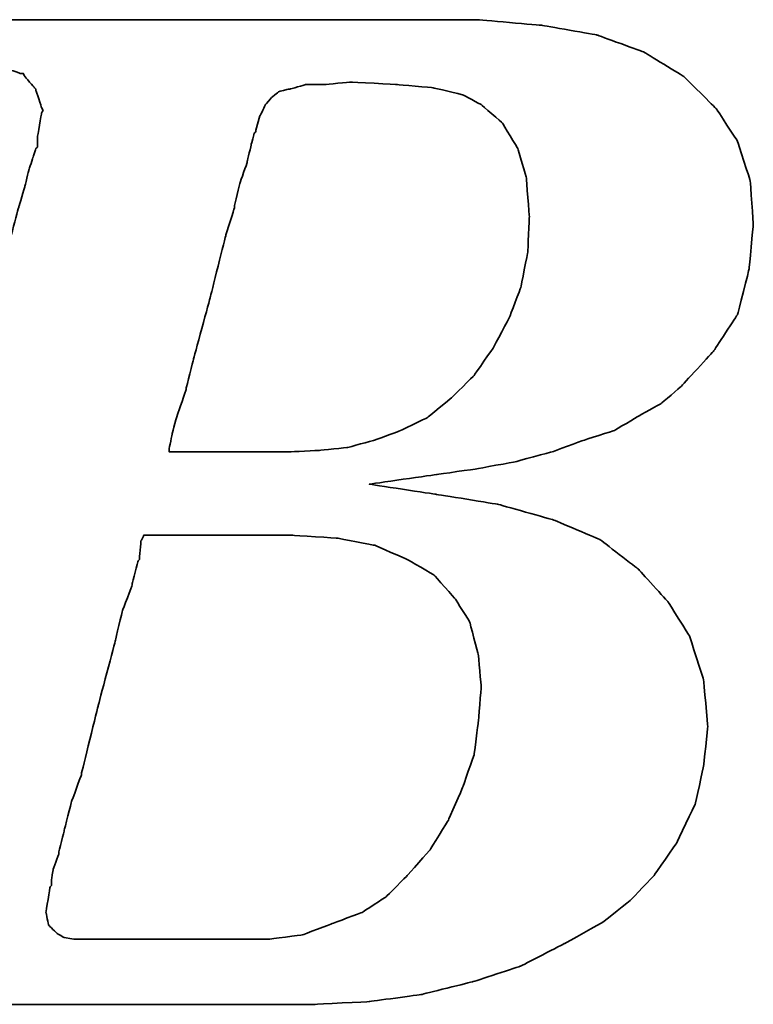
# Model space of a CAD drawing. Extents: x 30 to 228, y 66 to 165.
# Tile 41 of 54: x 187.21 to 188.82, y 116.24 to 118.4. Entities that reach past the tile are written whole.
import ezdxf

# ---------------------------------------------------------------- set-up
doc = ezdxf.new("R2010")
doc.units = 0
doc.header["$LTSCALE"] = 3
doc.header["$MEASUREMENT"] = 0
doc.layers.add('DIM', color=4, linetype='CONTINUOUS')
doc.layers.add('layer 1', color=7, linetype='CONTINUOUS')

# ---------------------------------------------------------------- blocks, each defined once
blk = doc.blocks.new('TBI MOTION logo(完整正式版)')
at = {"layer": 'layer 1', "color": 22, "lineweight": 35}
for points, knots in [([(-64.65375, -6.86375), (-64.65375, -6.86375), (-64.84375, -7.29625), (-64.84375, -7.29625), (-64.84375, -7.29625), (-64.84375, -7.29625), (-64.86875, -7.34375), (-64.86875, -7.34375), (-64.86875, -7.34375), (-64.86875, -7.34375), (-64.86875, -7.36875), (-64.86875, -7.36875), (-64.86875, -7.36875), (-64.86875, -7.36875), (-65.15375, -7.65375), (-65.15375, -7.65375), (-65.15375, -7.65375), (-65.15375, -7.65375), (-65.17875, -7.65375), (-65.17875, -7.65375), (-65.17875, -7.65375), (-65.17875, -7.65375), (-65.20375, -7.67875), (-65.20375, -7.67875), (-65.20375, -7.67875), (-65.20375, -7.67875), (-65.58875, -7.87125), (-65.58875, -7.87125), (-65.58875, -7.87125), (-65.58875, -7.87125), (-65.63375, -7.87125), (-65.63375, -7.87125), (-65.63375, -7.87125), (-65.63375, -7.87125), (-65.65875, -7.89375), (-65.65875, -7.89375), (-65.65875, -7.89375), (-65.65875, -7.89375), (-66.09375, -7.94375), (-66.09375, -7.94375), (-66.09375, -7.94375), (-66.09375, -7.94375), (-66.11375, -7.94375), (-66.11375, -7.94375), (-66.11375, -7.94375), (-66.11375, -7.94375), (-66.16375, -7.94375), (-66.16375, -7.94375), (-66.16375, -7.94375), (-66.16375, -7.94375), (-66.30875, -7.94375), (-66.30875, -7.94375), (-66.30875, -7.94375), (-66.30875, -7.94375), (-66.69375, -7.94375), (-66.69375, -7.94375), (-66.69375, -7.94375), (-66.69375, -7.94375), (-67.07375, -7.94375), (-67.07375, -7.94375), (-67.07375, -7.94375), (-67.07375, -7.94375), (-67.12375, -7.94375), (-67.12375, -7.94375), (-67.12375, -7.94375), (-67.12375, -7.94375), (-67.12375, -7.96625), (-67.12375, -7.96625), (-67.12375, -7.96625), (-67.12375, -7.96625), (-67.14875, -7.99125), (-67.14875, -7.99125), (-67.14875, -7.99125), (-67.14875, -7.99125), (-67.24375, -8.34875), (-67.24375, -8.34875), (-67.24375, -8.34875), (-67.24375, -8.34875), (-67.31375, -8.68625), (-67.31375, -8.68625), (-67.31375, -8.68625), (-67.31375, -8.68625), (-67.26875, -8.68625), (-67.26875, -8.68625), (-67.26875, -8.68625), (-67.26875, -8.68625), (-67.07375, -8.68625), (-67.07375, -8.68625), (-67.07375, -8.68625), (-67.07375, -8.68625), (-66.54875, -8.68625), (-66.54875, -8.68625), (-66.54875, -8.68625), (-66.54875, -8.68625), (-65.82625, -8.68625), (-65.82625, -8.68625), (-65.82625, -8.68625), (-65.82625, -8.68625), (-65.01375, -8.68625), (-65.01375, -8.68625), (-65.01375, -8.68625), (-65.01375, -8.68625), (-64.05375, -8.68625), (-64.05375, -8.68625), (-64.05375, -8.68625), (-64.05375, -8.68625), (-62.08375, -8.68625), (-62.08375, -8.68625), (-62.08375, -8.68625), (-62.08375, -8.68625), (-60.06875, -8.68625), (-60.06875, -8.68625), (-60.06875, -8.68625), (-60.06875, -8.68625), (-59.10875, -8.68625), (-59.10875, -8.68625), (-59.10875, -8.68625), (-59.10875, -8.68625), (-58.29375, -8.68625), (-58.29375, -8.68625), (-58.29375, -8.68625), (-58.29375, -8.68625), (-57.57375, -8.68625), (-57.57375, -8.68625), (-57.57375, -8.68625), (-57.57375, -8.68625), (-57.04875, -8.68625), (-57.04875, -8.68625), (-57.04875, -8.68625), (-57.04875, -8.68625), (-56.85375, -8.68625), (-56.85375, -8.68625), (-56.85375, -8.68625), (-56.85375, -8.68625), (-56.70875, -8.68625), (-56.70875, -8.68625), (-56.70875, -8.68625), (-56.70875, -8.68625), (-56.61375, -8.68625), (-56.61375, -8.68625), (-56.61375, -8.68625), (-56.61375, -8.68625), (-56.56875, -8.68625), (-56.56875, -8.68625), (-56.56875, -8.68625), (-56.56875, -8.68625), (-55.65375, -8.63875), (-55.65375, -8.63875), (-55.65375, -8.63875), (-55.65375, -8.63875), (-54.76875, -8.51875), (-54.76875, -8.51875), (-54.76875, -8.51875), (-54.76875, -8.51875), (-53.90375, -8.30375), (-53.90375, -8.30375), (-53.90375, -8.30375), (-53.90375, -8.30375), (-53.08875, -8.03875), (-53.08875, -8.03875), (-53.08875, -8.03875), (-53.08875, -8.03875), (-52.34375, -7.65375), (-52.34375, -7.65375), (-52.34375, -7.65375), (-52.34375, -7.65375), (-51.69875, -7.29625), (-51.69875, -7.29625), (-51.69875, -7.29625), (-51.69875, -7.29625), (-51.21875, -6.91125), (-51.21875, -6.91125), (-51.21875, -6.91125), (-51.21875, -6.91125), (-50.83375, -6.50375), (-50.83375, -6.50375), (-50.83375, -6.50375), (-50.83375, -6.50375), (-50.44875, -5.94875), (-50.44875, -5.94875), (-50.44875, -5.94875), (-50.44875, -5.94875), (-50.13875, -5.30375), (-50.13875, -5.30375), (-50.13875, -5.30375), (-50.13875, -5.30375), (-49.99375, -4.65375), (-49.99375, -4.65375), (-49.99375, -4.65375), (-49.99375, -4.65375), (-49.92375, -3.98375), (-49.92375, -3.98375), (-49.92375, -3.98375), (-49.92375, -3.98375), (-49.99375, -3.19374), (-49.99375, -3.19374), (-49.99375, -3.19374), (-49.99375, -3.19374), (-50.23374, -2.44874), (-50.23374, -2.44874), (-50.23374, -2.44874), (-50.23374, -2.44874), (-50.59375, -1.87374), (-50.59375, -1.87374), (-50.59375, -1.87374), (-50.59375, -1.87374), (-51.09875, -1.31874), (-51.09875, -1.31874), (-51.09875, -1.31874), (-51.09875, -1.31874), (-51.74375, -0.81875), (-51.74375, -0.81875), (-51.74375, -0.81875), (-51.74375, -0.81875), (-52.53875, -0.48125), (-52.53875, -0.48125), (-52.53875, -0.48125), (-52.53875, -0.48125), (-53.47375, -0.21875), (-53.47375, -0.21875), (-53.47375, -0.21875), (-53.47375, -0.21875), (-54.52875, -0.04874), (-54.52875, -0.04874), (-54.52875, -0.04874), (-54.52875, -0.04874), (-55.65375, 0.12125), (-55.65375, 0.12125), (-55.65375, 0.12125), (-55.65375, 0.12125), (-54.50375, 0.28624), (-54.50375, 0.28624), (-54.50375, 0.28624), (-54.50375, 0.28624), (-53.83375, 0.38124), (-53.83375, 0.38124), (-53.83375, 0.38124), (-53.83375, 0.38124), (-53.18375, 0.50125), (-53.18375, 0.50125), (-53.18375, 0.50125), (-53.18375, 0.50125), (-52.55875, 0.66874), (-52.55875, 0.66874), (-52.55875, 0.66874), (-52.55875, 0.66874), (-52.03375, 0.86124), (-52.03375, 0.86124), (-52.03375, 0.86124), (-52.03375, 0.86124), (-51.50374, 1.03124), (-51.50374, 1.03124), (-51.50374, 1.03124), (-51.50374, 1.03124), (-51.09875, 1.27125), (-51.09875, 1.27125), (-51.09875, 1.27125), (-51.09875, 1.27125), (-50.71375, 1.48624), (-50.71375, 1.48624), (-50.71375, 1.48624), (-50.71375, 1.48624), (-50.37625, 1.77625), (-50.37625, 1.77625), (-50.37625, 1.77625), (-50.37625, 1.77625), (-49.82375, 2.37625), (-49.82375, 2.37625), (-49.82375, 2.37625), (-49.82375, 2.37625), (-49.41875, 2.99625), (-49.41875, 2.99625), (-49.41875, 2.99625), (-49.41875, 2.99625), (-49.22375, 3.76625), (-49.22375, 3.76625), (-49.22375, 3.76625), (-49.22375, 3.76625), (-49.15375, 4.50874), (-49.15375, 4.50874), (-49.15375, 4.50874), (-49.15375, 4.50874), (-49.20375, 5.25125), (-49.20375, 5.25125), (-49.20375, 5.25125), (-49.20375, 5.25125), (-49.41875, 5.92625), (-49.41875, 5.92625), (-49.41875, 5.92625), (-49.41875, 5.92625), (-49.77875, 6.47625), (-49.77875, 6.47625), (-49.77875, 6.47625), (-49.77875, 6.47625), (-50.33125, 7.02624), (-50.33125, 7.02624), (-50.33125, 7.02624), (-50.33125, 7.02624), (-51.00125, 7.43625), (-51.00125, 7.43625), (-51.00125, 7.43625), (-51.00125, 7.43625), (-51.79375, 7.72625), (-51.79375, 7.72625), (-51.79375, 7.72625), (-51.79375, 7.72625), (-52.72875, 7.89124), (-52.72875, 7.89124), (-52.72875, 7.89124), (-52.72875, 7.89124), (-53.83375, 7.98625), (-53.83375, 7.98625), (-53.83375, 7.98625), (-53.83375, 7.98625), (-53.92875, 7.98625), (-53.92875, 7.98625), (-53.92875, 7.98625), (-53.92875, 7.98625), (-54.26375, 7.98625), (-54.26375, 7.98625), (-54.26375, 7.98625), (-54.26375, 7.98625), (-54.74375, 7.98625), (-54.74375, 7.98625), (-54.74375, 7.98625), (-54.74375, 7.98625), (-55.36875, 7.98625), (-55.36875, 7.98625), (-55.36875, 7.98625), (-55.36875, 7.98625), (-56.13375, 7.98625), (-56.13375, 7.98625), (-56.13375, 7.98625), (-56.13375, 7.98625), (-56.94875, 7.98625), (-56.94875, 7.98625), (-56.94875, 7.98625), (-56.94875, 7.98625), (-58.77625, 7.98625), (-58.77625, 7.98625), (-58.77625, 7.98625), (-58.77625, 7.98625), (-60.59875, 7.98625), (-60.59875, 7.98625), (-60.59875, 7.98625), (-60.59875, 7.98625), (-61.41375, 7.98625), (-61.41375, 7.98625), (-61.41375, 7.98625), (-61.41375, 7.98625), (-62.17875, 7.98625), (-62.17875, 7.98625), (-62.17875, 7.98625), (-62.17875, 7.98625), (-62.80375, 7.98625), (-62.80375, 7.98625), (-62.80375, 7.98625), (-62.80375, 7.98625), (-63.30625, 7.98625), (-63.30625, 7.98625), (-63.30625, 7.98625), (-63.30625, 7.98625), (-63.57375, 7.98625), (-63.57375, 7.98625), (-63.57375, 7.98625), (-63.57375, 7.98625), (-63.57375, 7.96375), (-63.57375, 7.96375), (-63.57375, 7.96375), (-63.57375, 7.96375), (-63.59875, 7.94125), (-63.59875, 7.94125), (-63.59875, 7.94125), (-63.59875, 7.94125), (-63.69375, 7.55625), (-63.69375, 7.55625), (-63.69375, 7.55625), (-63.69375, 7.55625), (-63.76375, 7.24624), (-63.76375, 7.24624), (-63.76375, 7.24624), (-63.76375, 7.24624), (-63.23875, 7.24624), (-63.23875, 7.24624), (-63.23875, 7.24624), (-63.23875, 7.24624), (-62.75875, 7.24624), (-62.75875, 7.24624), (-62.75875, 7.24624), (-62.75875, 7.24624), (-62.61125, 7.24624), (-62.61125, 7.24624), (-62.61125, 7.24624), (-62.61125, 7.24624), (-62.56625, 7.24624), (-62.56625, 7.24624), (-62.56625, 7.24624), (-62.56625, 7.24624), (-62.22875, 7.24624), (-62.22875, 7.24624), (-62.22875, 7.24624), (-62.22875, 7.24624), (-62.20375, 7.24624), (-62.20375, 7.24624), (-62.20375, 7.24624), (-62.20375, 7.24624), (-62.17875, 7.21875), (-62.17875, 7.21875), (-62.17875, 7.21875), (-62.17875, 7.21875), (-61.96375, 7.17125), (-61.96375, 7.17125), (-61.96375, 7.17125), (-61.96375, 7.17125), (-61.72375, 7.12624), (-61.72375, 7.12624), (-61.72375, 7.12624), (-61.72375, 7.12624), (-61.70375, 7.12624), (-61.70375, 7.12624), (-61.70375, 7.12624), (-61.70375, 7.12624), (-61.55875, 7.07624), (-61.55875, 7.07624), (-61.55875, 7.07624), (-61.55875, 7.07624), (-61.50875, 7.07624), (-61.50875, 7.07624), (-61.50875, 7.07624), (-61.50875, 7.07624), (-61.48375, 7.02624), (-61.48375, 7.02624), (-61.48375, 7.02624), (-61.48375, 7.02624), (-61.31875, 6.83375), (-61.31875, 6.83375), (-61.31875, 6.83375), (-61.31875, 6.83375), (-61.29375, 6.81125), (-61.29375, 6.81125), (-61.29375, 6.81125), (-61.29375, 6.81125), (-61.29375, 6.78625), (-61.29375, 6.78625), (-61.29375, 6.78625), (-61.29375, 6.78625), (-61.19875, 6.50124), (-61.19875, 6.50124), (-61.19875, 6.50124), (-61.19875, 6.50124), (-61.17375, 6.45124), (-61.17375, 6.45124), (-61.17375, 6.45124), (-61.17375, 6.45124), (-61.19875, 6.40625), (-61.19875, 6.40625), (-61.19875, 6.40625), (-61.19875, 6.40625), (-61.26875, 5.99624), (-61.26875, 5.99624), (-61.26875, 5.99624), (-61.26875, 5.99624), (-61.26875, 5.85125), (-61.26875, 5.85125), (-61.26875, 5.85125), (-61.26875, 5.85125), (-61.26875, 5.82625), (-61.26875, 5.82625), (-61.26875, 5.82625), (-61.26875, 5.82625), (-61.29375, 5.80625), (-61.29375, 5.80625), (-61.29375, 5.80625), (-61.29375, 5.80625), (-61.34125, 5.66125), (-61.34125, 5.66125), (-61.34125, 5.66125), (-61.34125, 5.66125), (-61.41375, 5.44625), (-61.41375, 5.44625), (-61.41375, 5.44625), (-61.41375, 5.44625), (-61.48375, 5.15625), (-61.48375, 5.15625), (-61.48375, 5.15625), (-61.48375, 5.15625), (-61.58375, 4.82124), (-61.58375, 4.82124), (-61.58375, 4.82124), (-61.58375, 4.82124), (-61.79875, 4.00375), (-61.79875, 4.00375), (-61.79875, 4.00375), (-61.79875, 4.00375), (-62.05875, 2.99625), (-62.05875, 2.99625), (-62.05875, 2.99625), (-62.05875, 2.99625), (-62.34875, 1.91625), (-62.34875, 1.91625), (-62.34875, 1.91625), (-62.34875, 1.91625), (-62.97375, -0.41124), (-62.97375, -0.41124), (-62.97375, -0.41124), (-62.97375, -0.41124), (-63.59875, -2.75875), (-63.59875, -2.75875), (-63.59875, -2.75875), (-63.59875, -2.75875), (-63.88375, -3.86374), (-63.88375, -3.86374), (-63.88375, -3.86374), (-63.88375, -3.86374), (-64.14875, -4.82374), (-64.14875, -4.82374), (-64.14875, -4.82374), (-64.14875, -4.82374), (-64.36375, -5.64125), (-64.36375, -5.64125), (-64.36375, -5.64125), (-64.36375, -5.64125), (-64.43625, -5.97625), (-64.43625, -5.97625), (-64.43625, -5.97625), (-64.43625, -5.97625), (-64.50875, -6.28625), (-64.50875, -6.28625), (-64.50875, -6.28625), (-64.50875, -6.28625), (-64.50875, -6.30875), (-64.50875, -6.30875), (-64.50875, -6.30875), (-64.50875, -6.30875), (-64.57875, -6.50375), (-64.57875, -6.50375), (-64.57875, -6.50375), (-64.57875, -6.50375), (-64.62875, -6.69625), (-64.62875, -6.69625), (-64.62875, -6.69625), (-64.62875, -6.69625), (-64.62875, -6.76875), (-64.62875, -6.76875), (-64.62875, -6.76875), (-64.62875, -6.76875), (-64.62875, -6.81375), (-64.62875, -6.81375), (-64.62875, -6.81375), (-64.62875, -6.81375), (-64.62875, -6.83875), (-64.62875, -6.83875), (-64.62875, -6.83875), (-64.62875, -6.83875), (-64.65375, -6.86375), (-64.65375, -6.86375)], [0, 0, 0, 0, 0.00719424, 0.00719424, 0.00719424, 0.00719425, 0.01438849, 0.01438849, 0.01438849, 0.0143885, 0.02158273, 0.02158273, 0.02158273, 0.02158274, 0.02877698, 0.02877698, 0.02877698, 0.02877699, 0.03597122, 0.03597122, 0.03597122, 0.03597123, 0.04316547, 0.04316547, 0.04316547, 0.04316548, 0.05035971, 0.05035971, 0.05035971, 0.05035972, 0.05755396, 0.05755396, 0.05755396, 0.05755397, 0.0647482, 0.0647482, 0.0647482, 0.06474821, 0.07194245, 0.07194245, 0.07194245, 0.07194246, 0.07913669, 0.07913669, 0.07913669, 0.0791367, 0.08633094, 0.08633094, 0.08633094, 0.08633095, 0.09352518, 0.09352518, 0.09352518, 0.09352519, 0.10071942, 0.10071942, 0.10071942, 0.10071943, 0.10791367, 0.10791367, 0.10791367, 0.10791368, 0.11510791, 0.11510791, 0.11510791, 0.11510792, 0.12230216, 0.12230216, 0.12230216, 0.12230217, 0.1294964, 0.1294964, 0.1294964, 0.12949641, 0.13669065, 0.13669065, 0.13669065, 0.13669066, 0.14388489, 0.14388489, 0.14388489, 0.1438849, 0.15107914, 0.15107914, 0.15107914, 0.15107915, 0.15827338, 0.15827338, 0.15827338, 0.15827339, 0.16546763, 0.16546763, 0.16546763, 0.16546764, 0.17266187, 0.17266187, 0.17266187, 0.17266188, 0.17985612, 0.17985612, 0.17985612, 0.17985613, 0.18705036, 0.18705036, 0.18705036, 0.18705037, 0.1942446, 0.1942446, 0.1942446, 0.19424461, 0.20143885, 0.20143885, 0.20143885, 0.20143886, 0.20863309, 0.20863309, 0.20863309, 0.2086331, 0.21582734, 0.21582734, 0.21582734, 0.21582735, 0.22302158, 0.22302158, 0.22302158, 0.22302159, 0.23021583, 0.23021583, 0.23021583, 0.23021584, 0.23741007, 0.23741007, 0.23741007, 0.23741008, 0.24460432, 0.24460432, 0.24460432, 0.24460433, 0.25179856, 0.25179856, 0.25179856, 0.25179857, 0.25899281, 0.25899281, 0.25899281, 0.25899282, 0.26618705, 0.26618705, 0.26618705, 0.26618706, 0.27338129, 0.27338129, 0.27338129, 0.2733813, 0.28057554, 0.28057554, 0.28057554, 0.28057555, 0.28776978, 0.28776978, 0.28776978, 0.28776979, 0.29496403, 0.29496403, 0.29496403, 0.29496404, 0.30215827, 0.30215827, 0.30215827, 0.30215828, 0.30935252, 0.30935252, 0.30935252, 0.30935253, 0.31654676, 0.31654676, 0.31654676, 0.31654677, 0.32374101, 0.32374101, 0.32374101, 0.32374102, 0.33093525, 0.33093525, 0.33093525, 0.33093526, 0.3381295, 0.3381295, 0.3381295, 0.33812951, 0.34532374, 0.34532374, 0.34532374, 0.34532375, 0.35251799, 0.35251799, 0.35251799, 0.352518, 0.35971223, 0.35971223, 0.35971223, 0.35971224, 0.36690647, 0.36690647, 0.36690647, 0.36690648, 0.37410072, 0.37410072, 0.37410072, 0.37410073, 0.38129496, 0.38129496, 0.38129496, 0.38129497, 0.38848921, 0.38848921, 0.38848921, 0.38848922, 0.39568345, 0.39568345, 0.39568345, 0.39568346, 0.4028777, 0.4028777, 0.4028777, 0.40287771, 0.41007194, 0.41007194, 0.41007194, 0.41007195, 0.41726619, 0.41726619, 0.41726619, 0.4172662, 0.42446043, 0.42446043, 0.42446043, 0.42446044, 0.43165468, 0.43165468, 0.43165468, 0.43165469, 0.43884892, 0.43884892, 0.43884892, 0.43884893, 0.44604317, 0.44604317, 0.44604317, 0.44604318, 0.45323741, 0.45323741, 0.45323741, 0.45323742, 0.46043165, 0.46043165, 0.46043165, 0.46043166, 0.4676259, 0.4676259, 0.4676259, 0.46762591, 0.47482014, 0.47482014, 0.47482014, 0.47482015, 0.48201439, 0.48201439, 0.48201439, 0.4820144, 0.48920863, 0.48920863, 0.48920863, 0.48920864, 0.49640288, 0.49640288, 0.49640288, 0.49640289, 0.50359712, 0.50359712, 0.50359712, 0.50359713, 0.51079137, 0.51079137, 0.51079137, 0.51079138, 0.51798561, 0.51798561, 0.51798561, 0.51798562, 0.52517986, 0.52517986, 0.52517986, 0.52517987, 0.5323741, 0.5323741, 0.5323741, 0.53237411, 0.53956835, 0.53956835, 0.53956835, 0.53956836, 0.54676259, 0.54676259, 0.54676259, 0.5467626, 0.55395683, 0.55395683, 0.55395683, 0.55395684, 0.56115108, 0.56115108, 0.56115108, 0.56115109, 0.56834532, 0.56834532, 0.56834532, 0.56834533, 0.57553957, 0.57553957, 0.57553957, 0.57553958, 0.58273381, 0.58273381, 0.58273381, 0.58273382, 0.58992806, 0.58992806, 0.58992806, 0.58992807, 0.5971223, 0.5971223, 0.5971223, 0.59712231, 0.60431655, 0.60431655, 0.60431655, 0.60431656, 0.61151079, 0.61151079, 0.61151079, 0.6115108, 0.61870504, 0.61870504, 0.61870504, 0.61870505, 0.62589928, 0.62589928, 0.62589928, 0.62589929, 0.63309353, 0.63309353, 0.63309353, 0.63309354, 0.64028777, 0.64028777, 0.64028777, 0.64028778, 0.64748201, 0.64748201, 0.64748201, 0.64748202, 0.65467626, 0.65467626, 0.65467626, 0.65467627, 0.6618705, 0.6618705, 0.6618705, 0.66187051, 0.66906475, 0.66906475, 0.66906475, 0.66906476, 0.67625899, 0.67625899, 0.67625899, 0.676259, 0.68345324, 0.68345324, 0.68345324, 0.68345325, 0.69064748, 0.69064748, 0.69064748, 0.69064749, 0.69784173, 0.69784173, 0.69784173, 0.69784174, 0.70503597, 0.70503597, 0.70503597, 0.70503598, 0.71223022, 0.71223022, 0.71223022, 0.71223023, 0.71942446, 0.71942446, 0.71942446, 0.71942447, 0.72661871, 0.72661871, 0.72661871, 0.72661872, 0.73381295, 0.73381295, 0.73381295, 0.73381296, 0.74100719, 0.74100719, 0.74100719, 0.7410072, 0.74820144, 0.74820144, 0.74820144, 0.74820145, 0.75539568, 0.75539568, 0.75539568, 0.75539569, 0.76258993, 0.76258993, 0.76258993, 0.76258994, 0.76978417, 0.76978417, 0.76978417, 0.76978418, 0.77697842, 0.77697842, 0.77697842, 0.77697843, 0.78417266, 0.78417266, 0.78417266, 0.78417267, 0.79136691, 0.79136691, 0.79136691, 0.79136692, 0.79856115, 0.79856115, 0.79856115, 0.79856116, 0.8057554, 0.8057554, 0.8057554, 0.80575541, 0.81294964, 0.81294964, 0.81294964, 0.81294965, 0.82014388, 0.82014388, 0.82014388, 0.82014389, 0.82733813, 0.82733813, 0.82733813, 0.82733814, 0.83453237, 0.83453237, 0.83453237, 0.83453238, 0.84172662, 0.84172662, 0.84172662, 0.84172663, 0.84892086, 0.84892086, 0.84892086, 0.84892087, 0.85611511, 0.85611511, 0.85611511, 0.85611512, 0.86330935, 0.86330935, 0.86330935, 0.86330936, 0.8705036, 0.8705036, 0.8705036, 0.87050361, 0.87769784, 0.87769784, 0.87769784, 0.87769785, 0.88489209, 0.88489209, 0.88489209, 0.8848921, 0.89208633, 0.89208633, 0.89208633, 0.89208634, 0.89928058, 0.89928058, 0.89928058, 0.89928059, 0.90647482, 0.90647482, 0.90647482, 0.90647483, 0.91366906, 0.91366906, 0.91366906, 0.91366907, 0.92086331, 0.92086331, 0.92086331, 0.92086332, 0.92805755, 0.92805755, 0.92805755, 0.92805756, 0.9352518, 0.9352518, 0.9352518, 0.93525181, 0.94244604, 0.94244604, 0.94244604, 0.94244605, 0.94964029, 0.94964029, 0.94964029, 0.9496403, 0.95683453, 0.95683453, 0.95683453, 0.95683454, 0.96402878, 0.96402878, 0.96402878, 0.96402879, 0.97122302, 0.97122302, 0.97122302, 0.97122303, 0.97841727, 0.97841727, 0.97841727, 0.97841728, 0.98561151, 0.98561151, 0.98561151, 0.98561152, 0.99280576, 0.99280576, 0.99280576, 0.99280577, 1, 1, 1, 1]), ([(-57.50375, 6.35625), (-57.50375, 6.35625), (-57.57375, 6.11625), (-57.57375, 6.11625), (-57.57375, 6.11625), (-57.57375, 6.11625), (-57.57375, 6.09125), (-57.57375, 6.09125), (-57.57375, 6.09125), (-57.57375, 6.09125), (-57.59875, 6.06625), (-57.59875, 6.06625), (-57.59875, 6.06625), (-57.59875, 6.06625), (-57.64875, 5.87625), (-57.64875, 5.87625), (-57.64875, 5.87625), (-57.64875, 5.87625), (-57.71875, 5.58875), (-57.71875, 5.58875), (-57.71875, 5.58875), (-57.71875, 5.58875), (-57.71875, 5.56625), (-57.71875, 5.56625), (-57.71875, 5.56625), (-57.71875, 5.56625), (-57.83875, 5.23125), (-57.83875, 5.23125), (-57.83875, 5.23125), (-57.83875, 5.23125), (-57.93625, 4.82124), (-57.93625, 4.82124), (-57.93625, 4.82124), (-57.93625, 4.82124), (-57.93625, 4.79624), (-57.93625, 4.79624), (-57.93625, 4.79624), (-57.93625, 4.79624), (-58.07875, 4.34125), (-58.07875, 4.34125), (-58.07875, 4.34125), (-58.07875, 4.34125), (-58.34375, 3.28625), (-58.34375, 3.28625), (-58.34375, 3.28625), (-58.34375, 3.28625), (-58.62875, 2.23124), (-58.62875, 2.23124), (-58.62875, 2.23124), (-58.62875, 2.23124), (-58.74875, 1.75125), (-58.74875, 1.75125), (-58.74875, 1.75125), (-58.74875, 1.75125), (-58.74875, 1.72625), (-58.74875, 1.72625), (-58.74875, 1.72625), (-58.74875, 1.72625), (-58.89375, 1.31625), (-58.89375, 1.31625), (-58.89375, 1.31625), (-58.89375, 1.31625), (-58.98875, 0.98124), (-58.98875, 0.98124), (-58.98875, 0.98124), (-58.98875, 0.98124), (-59.03875, 0.71625), (-59.03875, 0.71625), (-59.03875, 0.71625), (-59.03875, 0.71625), (-59.03875, 0.66874), (-59.03875, 0.66874), (-59.03875, 0.66874), (-59.03875, 0.66874), (-58.91875, 0.66874), (-58.91875, 0.66874), (-58.91875, 0.66874), (-58.91875, 0.66874), (-58.53375, 0.66874), (-58.53375, 0.66874), (-58.53375, 0.66874), (-58.53375, 0.66874), (-58.10375, 0.66874), (-58.10375, 0.66874), (-58.10375, 0.66874), (-58.10375, 0.66874), (-57.66875, 0.66874), (-57.66875, 0.66874), (-57.66875, 0.66874), (-57.66875, 0.66874), (-57.33375, 0.66874), (-57.33375, 0.66874), (-57.33375, 0.66874), (-57.33375, 0.66874), (-57.09375, 0.66874), (-57.09375, 0.66874), (-57.09375, 0.66874), (-57.09375, 0.66874), (-56.99875, 0.66874), (-56.99875, 0.66874), (-56.99875, 0.66874), (-56.99875, 0.66874), (-56.49375, 0.69374), (-56.49375, 0.69374), (-56.49375, 0.69374), (-56.49375, 0.69374), (-56.01375, 0.74374), (-56.01375, 0.74374), (-56.01375, 0.74374), (-56.01375, 0.74374), (-55.58375, 0.86124), (-55.58375, 0.86124), (-55.58375, 0.86124), (-55.58375, 0.86124), (-55.17375, 1.00624), (-55.17375, 1.00624), (-55.17375, 1.00624), (-55.17375, 1.00624), (-54.67375, 1.24625), (-54.67375, 1.24625), (-54.67375, 1.24625), (-54.67375, 1.24625), (-54.26375, 1.58124), (-54.26375, 1.58124), (-54.26375, 1.58124), (-54.26375, 1.58124), (-53.87875, 1.96374), (-53.87875, 1.96374), (-53.87875, 1.96374), (-53.87875, 1.96374), (-53.54375, 2.44625), (-53.54375, 2.44625), (-53.54375, 2.44625), (-53.54375, 2.44625), (-53.27875, 2.95125), (-53.27875, 2.95125), (-53.27875, 2.95125), (-53.27875, 2.95125), (-53.08875, 3.45124), (-53.08875, 3.45124), (-53.08875, 3.45124), (-53.08875, 3.45124), (-52.96875, 4.05124), (-52.96875, 4.05124), (-52.96875, 4.05124), (-52.96875, 4.05124), (-52.94375, 4.65125), (-52.94375, 4.65125), (-52.94375, 4.65125), (-52.94375, 4.65125), (-52.99375, 5.30125), (-52.99375, 5.30125), (-52.99375, 5.30125), (-52.99375, 5.30125), (-53.13875, 5.80625), (-53.13875, 5.80625), (-53.13875, 5.80625), (-53.13875, 5.80625), (-53.39875, 6.23625), (-53.39875, 6.23625), (-53.39875, 6.23625), (-53.39875, 6.23625), (-53.75875, 6.54875), (-53.75875, 6.54875), (-53.75875, 6.54875), (-53.75875, 6.54875), (-54.07375, 6.71625), (-54.07375, 6.71625), (-54.07375, 6.71625), (-54.07375, 6.71625), (-54.57375, 6.83375), (-54.57375, 6.83375), (-54.57375, 6.83375), (-54.57375, 6.83375), (-55.17375, 6.88625), (-55.17375, 6.88625), (-55.17375, 6.88625), (-55.17375, 6.88625), (-55.96875, 6.93125), (-55.96875, 6.93125), (-55.96875, 6.93125), (-55.96875, 6.93125), (-56.39875, 6.88625), (-56.39875, 6.88625), (-56.39875, 6.88625), (-56.39875, 6.88625), (-56.42125, 6.88625), (-56.42125, 6.88625), (-56.42125, 6.88625), (-56.42125, 6.88625), (-56.73375, 6.88625), (-56.73375, 6.88625), (-56.73375, 6.88625), (-56.73375, 6.88625), (-56.99875, 6.81125), (-56.99875, 6.81125), (-56.99875, 6.81125), (-56.99875, 6.81125), (-57.02375, 6.81125), (-57.02375, 6.81125), (-57.02375, 6.81125), (-57.02375, 6.81125), (-57.18875, 6.76625), (-57.18875, 6.76625), (-57.18875, 6.76625), (-57.18875, 6.76625), (-57.30875, 6.66625), (-57.30875, 6.66625), (-57.30875, 6.66625), (-57.30875, 6.66625), (-57.40875, 6.54875), (-57.40875, 6.54875), (-57.40875, 6.54875), (-57.40875, 6.54875), (-57.50375, 6.35625), (-57.50375, 6.35625)], [0, 0, 0, 0, 0.01851852, 0.01851852, 0.01851852, 0.01851853, 0.03703704, 0.03703704, 0.03703704, 0.03703705, 0.05555556, 0.05555556, 0.05555556, 0.05555557, 0.07407407, 0.07407407, 0.07407407, 0.07407408, 0.09259259, 0.09259259, 0.09259259, 0.0925926, 0.11111111, 0.11111111, 0.11111111, 0.11111112, 0.12962963, 0.12962963, 0.12962963, 0.12962964, 0.14814815, 0.14814815, 0.14814815, 0.14814816, 0.16666667, 0.16666667, 0.16666667, 0.16666668, 0.18518519, 0.18518519, 0.18518519, 0.1851852, 0.2037037, 0.2037037, 0.2037037, 0.20370371, 0.22222222, 0.22222222, 0.22222222, 0.22222223, 0.24074074, 0.24074074, 0.24074074, 0.24074075, 0.25925926, 0.25925926, 0.25925926, 0.25925927, 0.27777778, 0.27777778, 0.27777778, 0.27777779, 0.2962963, 0.2962963, 0.2962963, 0.29629631, 0.31481481, 0.31481481, 0.31481481, 0.31481482, 0.33333333, 0.33333333, 0.33333333, 0.33333334, 0.35185185, 0.35185185, 0.35185185, 0.35185186, 0.37037037, 0.37037037, 0.37037037, 0.37037038, 0.38888889, 0.38888889, 0.38888889, 0.3888889, 0.40740741, 0.40740741, 0.40740741, 0.40740742, 0.42592593, 0.42592593, 0.42592593, 0.42592594, 0.44444444, 0.44444444, 0.44444444, 0.44444445, 0.46296296, 0.46296296, 0.46296296, 0.46296297, 0.48148148, 0.48148148, 0.48148148, 0.48148149, 0.5, 0.5, 0.5, 0.50000001, 0.51851852, 0.51851852, 0.51851852, 0.51851853, 0.53703704, 0.53703704, 0.53703704, 0.53703705, 0.55555556, 0.55555556, 0.55555556, 0.55555557, 0.57407407, 0.57407407, 0.57407407, 0.57407408, 0.59259259, 0.59259259, 0.59259259, 0.5925926, 0.61111111, 0.61111111, 0.61111111, 0.61111112, 0.62962963, 0.62962963, 0.62962963, 0.62962964, 0.64814815, 0.64814815, 0.64814815, 0.64814816, 0.66666667, 0.66666667, 0.66666667, 0.66666668, 0.68518519, 0.68518519, 0.68518519, 0.6851852, 0.7037037, 0.7037037, 0.7037037, 0.70370371, 0.72222222, 0.72222222, 0.72222222, 0.72222223, 0.74074074, 0.74074074, 0.74074074, 0.74074075, 0.75925926, 0.75925926, 0.75925926, 0.75925927, 0.77777778, 0.77777778, 0.77777778, 0.77777779, 0.7962963, 0.7962963, 0.7962963, 0.79629631, 0.81481481, 0.81481481, 0.81481481, 0.81481482, 0.83333333, 0.83333333, 0.83333333, 0.83333334, 0.85185185, 0.85185185, 0.85185185, 0.85185186, 0.87037037, 0.87037037, 0.87037037, 0.87037038, 0.88888889, 0.88888889, 0.88888889, 0.8888889, 0.90740741, 0.90740741, 0.90740741, 0.90740742, 0.92592593, 0.92592593, 0.92592593, 0.92592594, 0.94444444, 0.94444444, 0.94444444, 0.94444445, 0.96296296, 0.96296296, 0.96296296, 0.96296297, 0.98148148, 0.98148148, 0.98148148, 0.98148149, 1, 1, 1, 1]), ([(-61.03125, -6.57375), (-61.03125, -6.57375), (-61.03125, -6.67125), (-61.03125, -6.67125), (-61.03125, -6.67125), (-61.03125, -6.67125), (-61.05375, -6.69625), (-61.05375, -6.69625), (-61.05375, -6.69625), (-61.05375, -6.69625), (-61.12375, -7.12875), (-61.12375, -7.12875), (-61.12375, -7.12875), (-61.12375, -7.12875), (-61.07875, -7.34375), (-61.07875, -7.34375), (-61.07875, -7.34375), (-61.07875, -7.34375), (-60.93375, -7.48875), (-60.93375, -7.48875), (-60.93375, -7.48875), (-60.93375, -7.48875), (-60.81375, -7.55625), (-60.81375, -7.55625), (-60.81375, -7.55625), (-60.81375, -7.55625), (-60.62375, -7.58375), (-60.62375, -7.58375), (-60.62375, -7.58375), (-60.62375, -7.58375), (-60.30875, -7.58375), (-60.30875, -7.58375), (-60.30875, -7.58375), (-60.30875, -7.58375), (-59.97375, -7.58375), (-59.97375, -7.58375), (-59.97375, -7.58375), (-59.97375, -7.58375), (-59.87875, -7.58375), (-59.87875, -7.58375), (-59.87875, -7.58375), (-59.87875, -7.58375), (-59.63625, -7.58375), (-59.63625, -7.58375), (-59.63625, -7.58375), (-59.63625, -7.58375), (-58.96875, -7.58375), (-58.96875, -7.58375), (-58.96875, -7.58375), (-58.96875, -7.58375), (-58.29375, -7.58375), (-58.29375, -7.58375), (-58.29375, -7.58375), (-58.29375, -7.58375), (-58.05375, -7.58375), (-58.05375, -7.58375), (-58.05375, -7.58375), (-58.05375, -7.58375), (-57.98375, -7.58375), (-57.98375, -7.58375), (-57.98375, -7.58375), (-57.98375, -7.58375), (-57.35875, -7.58375), (-57.35875, -7.58375), (-57.35875, -7.58375), (-57.35875, -7.58375), (-56.78375, -7.50875), (-56.78375, -7.50875), (-56.78375, -7.50875), (-56.78375, -7.50875), (-56.27875, -7.31875), (-56.27875, -7.31875), (-56.27875, -7.31875), (-56.27875, -7.31875), (-55.77375, -7.12875), (-55.77375, -7.12875), (-55.77375, -7.12875), (-55.77375, -7.12875), (-55.36875, -6.86375), (-55.36875, -6.86375), (-55.36875, -6.86375), (-55.36875, -6.86375), (-55.00875, -6.50375), (-55.00875, -6.50375), (-55.00875, -6.50375), (-55.00875, -6.50375), (-54.62375, -6.06875), (-54.62375, -6.06875), (-54.62375, -6.06875), (-54.62375, -6.06875), (-54.31375, -5.56875), (-54.31375, -5.56875), (-54.31375, -5.56875), (-54.31375, -5.56875), (-54.07375, -5.01625), (-54.07375, -5.01625), (-54.07375, -5.01625), (-54.07375, -5.01625), (-53.87875, -4.46374), (-53.87875, -4.46374), (-53.87875, -4.46374), (-53.87875, -4.46374), (-53.80875, -3.91375), (-53.80875, -3.91375), (-53.80875, -3.91375), (-53.80875, -3.91375), (-53.75875, -3.31375), (-53.75875, -3.31375), (-53.75875, -3.31375), (-53.75875, -3.31375), (-53.80875, -2.75875), (-53.80875, -2.75875), (-53.80875, -2.75875), (-53.80875, -2.75875), (-53.95375, -2.20875), (-53.95375, -2.20875), (-53.95375, -2.20875), (-53.95375, -2.20875), (-54.19375, -1.82625), (-54.19375, -1.82625), (-54.19375, -1.82625), (-54.19375, -1.82625), (-54.55375, -1.41875), (-54.55375, -1.41875), (-54.55375, -1.41875), (-54.55375, -1.41875), (-55.00875, -1.15125), (-55.00875, -1.15125), (-55.00875, -1.15125), (-55.00875, -1.15125), (-55.56125, -0.91375), (-55.56125, -0.91375), (-55.56125, -0.91375), (-55.56125, -0.91375), (-56.18125, -0.79375), (-56.18125, -0.79375), (-56.18125, -0.79375), (-56.18125, -0.79375), (-56.94875, -0.74374), (-56.94875, -0.74374), (-56.94875, -0.74374), (-56.94875, -0.74374), (-56.99875, -0.74374), (-56.99875, -0.74374), (-56.99875, -0.74374), (-56.99875, -0.74374), (-57.09375, -0.74374), (-57.09375, -0.74374), (-57.09375, -0.74374), (-57.09375, -0.74374), (-57.38375, -0.74374), (-57.38375, -0.74374), (-57.38375, -0.74374), (-57.38375, -0.74374), (-57.76875, -0.74374), (-57.76875, -0.74374), (-57.76875, -0.74374), (-57.76875, -0.74374), (-58.24625, -0.74374), (-58.24625, -0.74374), (-58.24625, -0.74374), (-58.24625, -0.74374), (-58.72875, -0.74374), (-58.72875, -0.74374), (-58.72875, -0.74374), (-58.72875, -0.74374), (-59.20875, -0.74374), (-59.20875, -0.74374), (-59.20875, -0.74374), (-59.20875, -0.74374), (-59.46875, -0.74374), (-59.46875, -0.74374), (-59.46875, -0.74374), (-59.46875, -0.74374), (-59.51625, -0.83875), (-59.51625, -0.83875), (-59.51625, -0.83875), (-59.51625, -0.83875), (-59.54375, -1.15125), (-59.54375, -1.15125), (-59.54375, -1.15125), (-59.54375, -1.15125), (-59.56375, -1.17874), (-59.56375, -1.17874), (-59.56375, -1.17874), (-59.56375, -1.17874), (-59.66375, -1.55875), (-59.66375, -1.55875), (-59.66375, -1.55875), (-59.66375, -1.55875), (-59.66375, -1.58375), (-59.66375, -1.58375), (-59.66375, -1.58375), (-59.66375, -1.58375), (-59.82875, -2.01874), (-59.82875, -2.01874), (-59.82875, -2.01874), (-59.82875, -2.01874), (-59.94875, -2.52125), (-59.94875, -2.52125), (-59.94875, -2.52125), (-59.94875, -2.52125), (-60.23875, -3.62375), (-60.23875, -3.62375), (-60.23875, -3.62375), (-60.23875, -3.62375), (-60.52375, -4.77624), (-60.52375, -4.77624), (-60.52375, -4.77624), (-60.52375, -4.77624), (-60.52375, -4.79874), (-60.52375, -4.79874), (-60.52375, -4.79874), (-60.52375, -4.79874), (-60.69125, -5.25375), (-60.69125, -5.25375), (-60.69125, -5.25375), (-60.69125, -5.25375), (-60.81375, -5.73625), (-60.81375, -5.73625), (-60.81375, -5.73625), (-60.81375, -5.73625), (-60.90875, -6.11875), (-60.90875, -6.11875), (-60.90875, -6.11875), (-60.90875, -6.11875), (-60.90875, -6.14375), (-60.90875, -6.14375), (-60.90875, -6.14375), (-60.90875, -6.14375), (-61.00375, -6.40875), (-61.00375, -6.40875), (-61.00375, -6.40875), (-61.00375, -6.40875), (-61.03125, -6.57375), (-61.03125, -6.57375)], [0, 0, 0, 0, 0.01694915, 0.01694915, 0.01694915, 0.01694916, 0.03389831, 0.03389831, 0.03389831, 0.03389832, 0.05084746, 0.05084746, 0.05084746, 0.05084747, 0.06779661, 0.06779661, 0.06779661, 0.06779662, 0.08474576, 0.08474576, 0.08474576, 0.08474577, 0.10169492, 0.10169492, 0.10169492, 0.10169493, 0.11864407, 0.11864407, 0.11864407, 0.11864408, 0.13559322, 0.13559322, 0.13559322, 0.13559323, 0.15254237, 0.15254237, 0.15254237, 0.15254238, 0.16949153, 0.16949153, 0.16949153, 0.16949154, 0.18644068, 0.18644068, 0.18644068, 0.18644069, 0.20338983, 0.20338983, 0.20338983, 0.20338984, 0.22033898, 0.22033898, 0.22033898, 0.22033899, 0.23728814, 0.23728814, 0.23728814, 0.23728815, 0.25423729, 0.25423729, 0.25423729, 0.2542373, 0.27118644, 0.27118644, 0.27118644, 0.27118645, 0.28813559, 0.28813559, 0.28813559, 0.2881356, 0.30508475, 0.30508475, 0.30508475, 0.30508476, 0.3220339, 0.3220339, 0.3220339, 0.32203391, 0.33898305, 0.33898305, 0.33898305, 0.33898306, 0.3559322, 0.3559322, 0.3559322, 0.35593221, 0.37288136, 0.37288136, 0.37288136, 0.37288137, 0.38983051, 0.38983051, 0.38983051, 0.38983052, 0.40677966, 0.40677966, 0.40677966, 0.40677967, 0.42372881, 0.42372881, 0.42372881, 0.42372882, 0.44067797, 0.44067797, 0.44067797, 0.44067798, 0.45762712, 0.45762712, 0.45762712, 0.45762713, 0.47457627, 0.47457627, 0.47457627, 0.47457628, 0.49152542, 0.49152542, 0.49152542, 0.49152543, 0.50847458, 0.50847458, 0.50847458, 0.50847459, 0.52542373, 0.52542373, 0.52542373, 0.52542374, 0.54237288, 0.54237288, 0.54237288, 0.54237289, 0.55932203, 0.55932203, 0.55932203, 0.55932204, 0.57627119, 0.57627119, 0.57627119, 0.5762712, 0.59322034, 0.59322034, 0.59322034, 0.59322035, 0.61016949, 0.61016949, 0.61016949, 0.6101695, 0.62711864, 0.62711864, 0.62711864, 0.62711865, 0.6440678, 0.6440678, 0.6440678, 0.64406781, 0.66101695, 0.66101695, 0.66101695, 0.66101696, 0.6779661, 0.6779661, 0.6779661, 0.67796611, 0.69491525, 0.69491525, 0.69491525, 0.69491526, 0.71186441, 0.71186441, 0.71186441, 0.71186442, 0.72881356, 0.72881356, 0.72881356, 0.72881357, 0.74576271, 0.74576271, 0.74576271, 0.74576272, 0.76271186, 0.76271186, 0.76271186, 0.76271187, 0.77966102, 0.77966102, 0.77966102, 0.77966103, 0.79661017, 0.79661017, 0.79661017, 0.79661018, 0.81355932, 0.81355932, 0.81355932, 0.81355933, 0.83050847, 0.83050847, 0.83050847, 0.83050848, 0.84745763, 0.84745763, 0.84745763, 0.84745764, 0.86440678, 0.86440678, 0.86440678, 0.86440679, 0.88135593, 0.88135593, 0.88135593, 0.88135594, 0.89830508, 0.89830508, 0.89830508, 0.89830509, 0.91525424, 0.91525424, 0.91525424, 0.91525425, 0.93220339, 0.93220339, 0.93220339, 0.9322034, 0.94915254, 0.94915254, 0.94915254, 0.94915255, 0.96610169, 0.96610169, 0.96610169, 0.9661017, 0.98305085, 0.98305085, 0.98305085, 0.98305086, 1, 1, 1, 1])]:
    blk.add_open_spline(points, degree=3, knots=knots, dxfattribs=at)

msp = doc.modelspace()

# ---------------------------------------------------------------- block references
at = {"layer": 'DIM', "xscale": 0.1296000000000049, "yscale": 0.1296000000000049, "zscale": 0.1296000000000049}
msp.add_blockref('TBI MOTION logo(完整正式版)', (195.1918, 117.367), dxfattribs=at)

doc.saveas('drawing.dxf')
